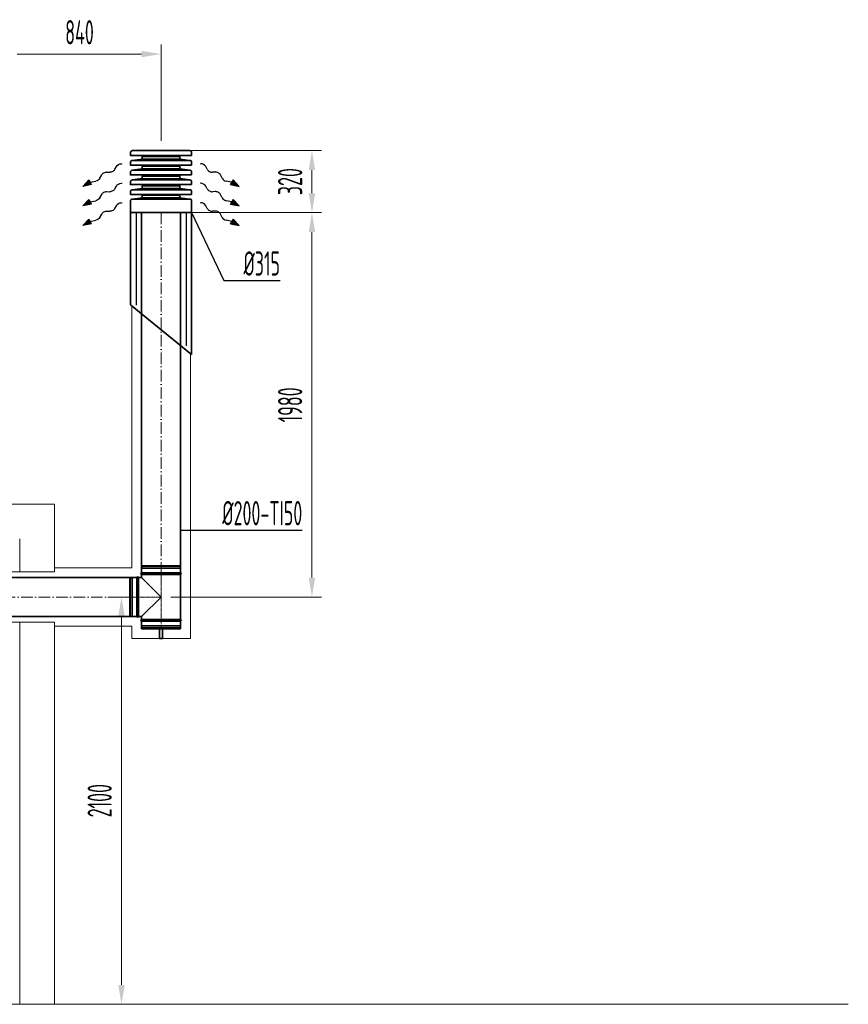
# Model space of a CAD drawing. Header units: millimetres. Extents: x -20688 to 44066, y -7315 to 67290.
# Tile 55 of 75: x -15017 to -10744, y 62212 to 67290. Entities that reach past the tile are written whole.
import ezdxf

# ---------------------------------------------------------------- set-up
doc = ezdxf.new("R2010")
doc.units = ezdxf.units.MM
for name, pattern in [('ACAD_ISO02W100', [15, 12, -3]), ('ACAD_ISO10W100', [18, 12, -3, 0, -3]), ('phl_thick', [0])]:
    doc.linetypes.add(name, pattern=pattern)
for name, color, linetype, lineweight in [('VZT_0D EHA (VÝFUK)', 14, 'Continuous', 35), ('VZT_13 EHA (VÝFUK) - OBRYS', 14, 'Continuous', 35), ('VZT_14 EHA (VÝFUK) - OSA', 14, 'ACAD_ISO10W100', 5), ('VZT_30 DISTRIBUČNÍ PRVKY - OBRYS', 1, 'Continuous', 35), ('VZT_50 POPIS - OBECNE', 7, 'Continuous', 13), ('VZT_60_KOTY - DIMENZE', 7, 'Continuous', 5)]:
    doc.layers.add(name, color=color, linetype=linetype, lineweight=lineweight)
doc.layers.add('VZT_15 EHA (VÝFUK) - NETISK', color=8, linetype='ACAD_ISO02W100', lineweight=5, plot=False)
doc.layers.add('VZT_IZOLACE - TEPELNÁ', color=6, linetype='IZOLACE TEPELNA')
doc.styles.add('EVORA_125', font='isocp.shx', dxfattribs={"width": 0.6, "height": 125})
doc.styles.get("Standard").update_dxf_attribs({"font": 'arial.ttf'})
doc.linetypes.add('IZOLACE', pattern='A,0.00254,-2.54,[134,ltypeshp.shx,S=2.54,R=0,X=-2.54,Y=0],-5.08,[134,ltypeshp.shx,S=2.54,R=180,X=2.54,Y=0],-2.54', length=10.16254)
doc.linetypes.add('IZOLACE TEPELNA', pattern='A,12.7,-1.5,["T",Standard,S=2.54,R=0,X=0,Y=-1.27],-3', length=17.2)

msp = doc.modelspace()

# ---------------------------------------------------------------- linework, layer by layer
at = {"color": 8, "lineweight": 13, "ltscale": 0.5}
for p, q in [((-16975.3, 64792.3), (-14836.7, 64792.3)), ((-14836.7, 64442.7), (-14836.7, 64792.3)), ((-15016.7, 64442.6), (-15016.7, 64612.3)), ((-15016.7, 62212.3), (-15016.7, 64182.7)), ((-14836.7, 62212.3), (-14836.7, 64182.7)), ((-19514, 62212.3), (-10744, 62212.3))]:
    msp.add_line(p, q, dxfattribs=at)
at = {"layer": 'VZT_0D EHA (VÝFUK)'}
for p, q in [((-14445.3, 66295.2), (-14445.3, 65820)), ((-14130.3, 66295.2), (-14130.3, 65563.3)), ((-14445.3, 65820), (-14130.3, 65563.3)), ((-14295.8, 64098.2), (-14295.8, 64148.2)), ((-14279.8, 64148.2), (-14279.8, 64098.2)), ((-14279.8, 64098.2), (-14295.8, 64098.2))]:
    msp.add_line(p, q, dxfattribs=at)
at = {"layer": 'VZT_13 EHA (VÝFUK) - OBRYS'}
for p, q in [((-14412.8, 64412.7), (-14412.8, 64212.7)), ((-14404.8, 64212.7), (-14404.8, 64412.7)), ((-14387.8, 64412.7), (-14404.8, 64412.7)), ((-14187.8, 64437.2), (-14387.8, 64437.2)), ((-14387.8, 64429.2), (-14187.8, 64429.2)), ((-14387.8, 64412.7), (-14387.8, 64429.2)), ((-14287.8, 64312.7), (-14387.8, 64412.7)), ((-14187.8, 64196.2), (-14187.8, 64429.2)), ((-14387.8, 64212.7), (-14287.8, 64312.7)), ((-14387.8, 64212.7), (-14404.8, 64212.7)), ((-14388.8, 64188.2), (-14186.8, 64188.2)), ((-14388.8, 64188.2), (-14388.8, 64148.2)), ((-14387.8, 64196.2), (-14387.8, 64212.7)), ((-14187.8, 64196.2), (-14387.8, 64196.2)), ((-14387.8, 64188.2), (-14187.8, 64188.2)), ((-14186.8, 64188.2), (-14186.8, 64148.2)), ((-14388.8, 64148.2), (-14186.8, 64148.2))]:
    msp.add_line(p, q, dxfattribs=at)
for points in [[(-14387.8, 64437.2), (-14387.8, 66295.2)], [(-14187.8, 64437.2), (-14187.8, 66295.2)], [(-14412.8, 64412.7), (-15730.2, 64412.7)], [(-14412.8, 64212.7), (-15730.2, 64212.7)]]:
    msp.add_lwpolyline(points, dxfattribs=at)
for centre, start, end in [((-14408.8, 64412.7), 0, 180), ((-14387.8, 64433.2), 90, 270), ((-14187.8, 64433.2), 270, 90), ((-14408.8, 64212.7), 180, 0), ((-14387.8, 64192.2), 90, 270), ((-14187.8, 64192.2), 270, 90)]:
    msp.add_arc(centre, 4, start, end, dxfattribs=at)
at = {"layer": 'VZT_14 EHA (VÝFUK) - OSA', "ltscale": 5}
for points in [[(-14287.8, 66295.2), (-14287.8, 64437.2)], [(-15730.2, 64312.7), (-14412.8, 64312.7)]]:
    msp.add_lwpolyline(points, dxfattribs=at)
at = {"layer": 'VZT_14 EHA (VÝFUK) - OSA', "ltscale": 0.3}
for points in [[(-14287.8, 64188.2), (-14287.8, 64437.2)], [(-14412.8, 64312.7), (-14287.8, 64312.7)]]:
    msp.add_lwpolyline(points, dxfattribs=at)
at = {"layer": 'VZT_14 EHA (VÝFUK) - OSA'}
msp.add_lwpolyline([(-14287.8, 64188.2), (-14287.8, 64148.2)], dxfattribs=at)
at = {"layer": 'VZT_15 EHA (VÝFUK) - NETISK', "ltscale": 0.4}
for p, q in [((-14187.8, 64470.7), (-14387.8, 64470.7)), ((-14387.8, 64470.2), (-14387.8, 64470.7)), ((-14187.8, 64470.2), (-14387.8, 64470.2)), ((-14187.8, 64463.2), (-14387.8, 64463.2)), ((-14387.8, 64462.7), (-14387.8, 64463.2)), ((-14187.8, 64462.7), (-14387.8, 64462.7)), ((-14188.8, 64475.2), (-14386.8, 64475.2)), ((-14386.8, 64471.2), (-14386.8, 64475.2)), ((-14188.8, 64471.2), (-14386.8, 64471.2)), ((-14188.8, 64459.2), (-14386.8, 64459.2)), ((-14386.8, 64437.2), (-14386.8, 64459.2)), ((-14385.8, 64470.7), (-14385.8, 64471.2)), ((-14385.8, 64463.2), (-14385.8, 64470.2)), ((-14385.8, 64459.2), (-14385.8, 64462.7)), ((-14189.8, 64470.7), (-14189.8, 64471.2)), ((-14189.8, 64463.2), (-14189.8, 64470.2)), ((-14189.8, 64459.2), (-14189.8, 64462.7)), ((-14188.8, 64471.2), (-14188.8, 64475.2)), ((-14188.8, 64437.2), (-14188.8, 64459.2)), ((-14187.8, 64470.2), (-14187.8, 64470.7)), ((-14187.8, 64462.7), (-14187.8, 64463.2)), ((-14450.8, 64411.7), (-14450.8, 64213.7)), ((-14446.8, 64411.7), (-14450.8, 64411.7)), ((-14446.8, 64411.7), (-14446.8, 64213.7)), ((-14446.3, 64410.7), (-14446.8, 64410.7)), ((-14446.3, 64412.7), (-14446.3, 64212.7)), ((-14445.8, 64412.7), (-14446.3, 64412.7)), ((-14445.8, 64412.7), (-14445.8, 64212.7)), ((-14438.8, 64410.7), (-14445.8, 64410.7)), ((-14438.8, 64412.7), (-14438.8, 64212.7)), ((-14438.3, 64412.7), (-14438.8, 64412.7)), ((-14438.3, 64412.7), (-14438.3, 64212.7)), ((-14434.8, 64410.7), (-14438.3, 64410.7)), ((-14434.8, 64411.7), (-14434.8, 64213.7)), ((-14412.8, 64411.7), (-14434.8, 64411.7)), ((-14446.8, 64213.7), (-14450.8, 64213.7)), ((-14446.3, 64214.7), (-14446.8, 64214.7)), ((-14445.8, 64212.7), (-14446.3, 64212.7)), ((-14438.8, 64214.7), (-14445.8, 64214.7)), ((-14438.3, 64212.7), (-14438.8, 64212.7)), ((-14434.8, 64214.7), (-14438.3, 64214.7)), ((-14412.8, 64213.7), (-14434.8, 64213.7)), ((-14386.8, 64166.2), (-14386.8, 64188.2)), ((-14188.8, 64166.2), (-14188.8, 64188.2)), ((-14187.8, 64162.7), (-14387.8, 64162.7)), ((-14387.8, 64162.2), (-14387.8, 64162.7)), ((-14187.8, 64162.2), (-14387.8, 64162.2)), ((-14187.8, 64155.2), (-14387.8, 64155.2)), ((-14387.8, 64154.7), (-14387.8, 64155.2)), ((-14187.8, 64154.7), (-14387.8, 64154.7)), ((-14188.8, 64166.2), (-14386.8, 64166.2)), ((-14188.8, 64154.2), (-14386.8, 64154.2)), ((-14386.8, 64150.2), (-14386.8, 64154.2)), ((-14188.8, 64150.2), (-14386.8, 64150.2)), ((-14385.8, 64162.7), (-14385.8, 64166.2)), ((-14385.8, 64155.2), (-14385.8, 64162.2)), ((-14385.8, 64154.2), (-14385.8, 64154.7)), ((-14189.8, 64162.7), (-14189.8, 64166.2)), ((-14189.8, 64155.2), (-14189.8, 64162.2)), ((-14189.8, 64154.2), (-14189.8, 64154.7)), ((-14188.8, 64150.2), (-14188.8, 64154.2)), ((-14187.8, 64162.2), (-14187.8, 64162.7)), ((-14187.8, 64154.7), (-14187.8, 64155.2))]:
    msp.add_line(p, q, dxfattribs=at)
at = {"layer": 'VZT_30 DISTRIBUČNÍ PRVKY - OBRYS', "linetype": 'phl_thick'}
for points in [[(-14130.2, 66590.8), (-14130.2, 66605.1, 0.414214), (-14140.3, 66615.2), (-14435.3, 66615.2, 0.414214), (-14445.5, 66605.1), (-14445.5, 66590.8)], [(-14130.2, 66540.4), (-14130.2, 66554.7, 0.414214), (-14140.3, 66564.8), (-14435.3, 66564.8, 0.414214), (-14445.5, 66554.7), (-14445.5, 66540.4)], [(-14130.2, 66490), (-14130.2, 66504.3, 0.414214), (-14140.3, 66514.4), (-14435.3, 66514.4, 0.414214), (-14445.5, 66504.3), (-14445.5, 66490)], [(-14130.2, 66439.6), (-14130.2, 66453.9, 0.414214), (-14140.3, 66464), (-14435.3, 66464, 0.414214), (-14445.5, 66453.9), (-14445.5, 66439.6)], [(-14130.2, 66389.2), (-14130.2, 66403.5, 0.414214), (-14140.3, 66413.6), (-14435.3, 66413.6, 0.414214), (-14445.5, 66403.5), (-14445.5, 66389.2)]]:
    msp.add_lwpolyline(points, format="xyb", close=True, dxfattribs=at)
for points in [[(-14190.6, 66570.8), (-14190.6, 66584.9), (-14385.1, 66584.9), (-14385.1, 66570.8)], [(-14190.6, 66520.4), (-14190.6, 66534.5), (-14385.1, 66534.5), (-14385.1, 66520.4)], [(-14190.6, 66470), (-14190.6, 66484.1), (-14385.1, 66484.1), (-14385.1, 66470)], [(-14190.6, 66419.6), (-14190.6, 66433.7), (-14385.1, 66433.7), (-14385.1, 66419.6)], [(-14385, 66371.2), (-14385, 66385.3), (-14190.7, 66385.3), (-14190.7, 66371.2)]]:
    msp.add_lwpolyline(points, close=True, dxfattribs=at)
msp.add_lwpolyline([(-14130.3, 66355.1), (-14130.3, 66295.2), (-14445.3, 66295.2), (-14445.3, 66355.1, -0.414214), (-14435.2, 66365.2), (-14140.5, 66365.2, -0.414214), (-14130.3, 66355.1)], format="xyb", dxfattribs=at)
for centre, start, end in [((-14331.2, 65908.3), 94.6512, 99.003), ((-14244.5, 65908.3), 80.997, 85.3488), ((-14331.2, 65857.9), 94.6512, 99.003), ((-14244.5, 65857.9), 80.997, 85.3488), ((-14331.2, 65807.5), 94.6512, 99.003), ((-14244.5, 65807.5), 80.997, 85.3488), ((-14331.2, 65757.1), 94.6512, 99.003), ((-14244.5, 65757.1), 80.997, 85.3488), ((-14331.1, 65708.7), 94.6512, 99.003), ((-14244.6, 65708.7), 80.997, 85.3488)]:
    msp.add_arc(centre, 664.7, start, end, dxfattribs=at)
at = {"layer": 'VZT_50 POPIS - OBECNE', "linetype": 'phl_thick'}
for p, q in [((-14287.8, 66665.2), (-14287.8, 67163.2)), ((-15029, 67113.2), (-14387.8, 67113.2)), ((-14237.8, 66615.2), (-13459.7, 66615.2)), ((-13509.7, 66395.2), (-13509.7, 66515.2)), ((-14247.8, 66295.2), (-13459.7, 66295.2)), ((-14190.3, 66295.2), (-13459.7, 66295.2)), ((-13509.7, 64412.7), (-13509.7, 66195.2)), ((-14562.2, 64312.7), (-14441.7, 64312.7)), ((-14237.8, 64312.7), (-13459.7, 64312.7)), ((-14491.7, 62312.3), (-14491.7, 64212.7))]:
    msp.add_line(p, q, dxfattribs=at)
at = {"layer": 'VZT_50 POPIS - OBECNE', "color": 0, "lineweight": -2}
for p, q in [((-14525.6, 66519.1), (-14518.4, 66532.6)), ((-14050.1, 66519.1), (-14057.3, 66532.6)), ((-14603, 66472.5), (-14593.9, 66489.8)), ((-14566.9, 66504.9), (-14552.6, 66503.9)), ((-14008.8, 66504.9), (-14023.1, 66503.9)), ((-13972.6, 66472.5), (-13981.7, 66489.8)), ((-14691.1, 66430.9), (-14660.4, 66464.1)), ((-14646.8, 66439.7), (-14691.1, 66430.9)), ((-14660.4, 66464.1), (-14653.6, 66451.9)), ((-14653.6, 66451.9), (-14623.9, 66457.8)), ((-14646.8, 66439.7), (-14653.6, 66451.9)), ((-14525.6, 66418.3), (-14518.4, 66431.8)), ((-14050.1, 66418.3), (-14057.3, 66431.8)), ((-13922.1, 66451.9), (-13951.7, 66457.8)), ((-13928.9, 66439.7), (-13922.1, 66451.9)), ((-13928.9, 66439.7), (-13884.6, 66430.9)), ((-13915.3, 66464.1), (-13922.1, 66451.9)), ((-13884.6, 66430.9), (-13915.3, 66464.1)), ((-14603, 66371.7), (-14593.9, 66389)), ((-14566.9, 66404.1), (-14552.6, 66403.2)), ((-14008.8, 66404.1), (-14023.1, 66403.2)), ((-13972.6, 66371.7), (-13981.7, 66389)), ((-14691.1, 66330.1), (-14660.4, 66363.3)), ((-14646.8, 66338.9), (-14691.1, 66330.1)), ((-14660.4, 66363.3), (-14653.6, 66351.1)), ((-14653.6, 66351.1), (-14623.9, 66357)), ((-14646.8, 66338.9), (-14653.6, 66351.1)), ((-14525.6, 66317.5), (-14518.4, 66331)), ((-14050.1, 66317.5), (-14057.3, 66331)), ((-13922.1, 66351.1), (-13951.7, 66357)), ((-13928.9, 66338.9), (-13922.1, 66351.1)), ((-13928.9, 66338.9), (-13884.6, 66330.1)), ((-13915.3, 66363.3), (-13922.1, 66351.1)), ((-13884.6, 66330.1), (-13915.3, 66363.3)), ((-14603, 66270.9), (-14593.9, 66288.2)), ((-14566.9, 66303.3), (-14552.6, 66302.3)), ((-14008.8, 66303.3), (-14023.1, 66302.3)), ((-13972.6, 66270.9), (-13981.7, 66288.2)), ((-14691.1, 66229.3), (-14660.4, 66262.5)), ((-14646.8, 66238.1), (-14691.1, 66229.3)), ((-14660.4, 66262.5), (-14653.6, 66250.3)), ((-14653.6, 66250.3), (-14623.9, 66256.2)), ((-14646.8, 66238.1), (-14653.6, 66250.3)), ((-13922.1, 66250.3), (-13951.7, 66256.2)), ((-13928.9, 66238.1), (-13922.1, 66250.3)), ((-13928.9, 66238.1), (-13884.6, 66229.3)), ((-13915.3, 66262.5), (-13922.1, 66250.3)), ((-13884.6, 66229.3), (-13915.3, 66262.5))]:
    msp.add_line(p, q, dxfattribs=at)
at = {"layer": 'VZT_50 POPIS - OBECNE'}
for p, q in [((-14492.4, 66547.8), (-14488.8, 66547.7)), ((-14083.3, 66547.8), (-14086.9, 66547.7)), ((-14492.4, 66447), (-14488.8, 66446.9)), ((-14083.3, 66447), (-14086.9, 66446.9)), ((-14492.4, 66346.2), (-14488.8, 66346.1)), ((-14083.3, 66346.2), (-14086.9, 66346.1))]:
    msp.add_line(p, q, dxfattribs=at)
at = {"layer": 'VZT_50 POPIS - OBECNE', "color": 0, "lineweight": -2, "extrusion": (0, 0, -1)}
for centre, start_param, end_param in [((-14500.3, 66532.1), 0.766537, 2.320574), ((-14575.9, 66489.2), 0.766537, 2.375056), ((-14543.6, 66519.6), 3.908129, 5.516649), ((-14621.1, 66473.1), 3.908129, 5.191299), ((-14500.3, 66431.3), 0.766537, 2.320574), ((-14621.1, 66372.3), 3.908129, 5.191299), ((-14575.9, 66388.4), 0.766537, 2.375056), ((-14543.6, 66418.9), 3.908129, 5.516649), ((-14500.3, 66330.5), 0.766537, 2.320574), ((-14621.1, 66271.5), 3.908129, 5.191299), ((-14575.9, 66287.6), 0.766537, 2.375056), ((-14543.6, 66318), 3.908129, 5.516649)]:
    msp.add_ellipse(centre, major_axis=(-18.8, -10.5), ratio=0.625, start_param=start_param, end_param=end_param, dxfattribs=at)
at = {"layer": 'VZT_50 POPIS - OBECNE', "color": 0, "lineweight": -2}
for centre, start_param, end_param in [((-14075.3, 66532.1), 0.766537, 2.320574), ((-14032.1, 66519.6), 3.908129, 5.516649), ((-13999.8, 66489.2), 0.766537, 2.375056), ((-14075.3, 66431.3), 0.766537, 2.320574), ((-13954.6, 66473.1), 3.908129, 5.191299), ((-14032.1, 66418.9), 3.908129, 5.516649), ((-13999.8, 66388.4), 0.766537, 2.375056), ((-13954.6, 66372.3), 3.908129, 5.191299), ((-14075.3, 66330.5), 0.766537, 2.320574), ((-14032.1, 66318), 3.908129, 5.516649), ((-13999.8, 66287.6), 0.766537, 2.375056), ((-13954.6, 66271.5), 3.908129, 5.191299)]:
    msp.add_ellipse(centre, major_axis=(18.8, -10.5), ratio=0.625, start_param=start_param, end_param=end_param, dxfattribs=at)
at = {"layer": 'VZT_50 POPIS - OBECNE', "linetype": 'phl_thick', "lineweight": 13}
for points in [[(-14387.8, 67129.9), (-14387.8, 67096.6), (-14287.8, 67113.2)], [(-13526.3, 66515.2), (-13493, 66515.2), (-13509.7, 66615.2)], [(-13526.3, 66395.2), (-13493, 66395.2), (-13509.7, 66295.2)], [(-13526.3, 66195.2), (-13493, 66195.2), (-13509.7, 66295.2)], [(-13526.3, 64412.7), (-13493, 64412.7), (-13509.7, 64312.7)], [(-14508.4, 64212.7), (-14475.1, 64212.7), (-14491.7, 64312.7)], [(-14508.4, 62312.3), (-14475.1, 62312.3), (-14491.7, 62212.3)]]:
    msp.add_solid(points, dxfattribs=at)
at = {"layer": 'VZT_50 POPIS - OBECNE', "color": 0, "lineweight": -2}
for points in [[(-14646.8, 66439.7), (-14660.4, 66464.1), (-14691.1, 66430.9)], [(-13928.9, 66439.7), (-13915.3, 66464.1), (-13884.6, 66430.9)], [(-14646.8, 66338.9), (-14660.4, 66363.3), (-14691.1, 66330.1)], [(-13928.9, 66338.9), (-13915.3, 66363.3), (-13884.6, 66330.1)], [(-14646.8, 66238.1), (-14660.4, 66262.5), (-14691.1, 66229.3)], [(-13928.9, 66238.1), (-13915.3, 66262.5), (-13884.6, 66229.3)]]:
    msp.add_solid(points, dxfattribs=at)
at = {"layer": 'VZT_60_KOTY - DIMENZE', "linetype": 'ByBlock', "lineweight": -2}
for p, q in [((-13964.8, 65945.3), (-13914.8, 65945.3)), ((-14102.2, 64657.9), (-14052.2, 64657.9))]:
    msp.add_line(p, q, dxfattribs=at)
for points in [[(-14130.3, 66295.2), (-13964.8, 65945.3)], [(-13914.8, 65945.3), (-13674.2, 65945.3)], [(-14187.8, 64657.9), (-14102.2, 64657.9)], [(-14052.2, 64657.9), (-13559.6, 64657.9)]]:
    msp.add_lwpolyline(points, dxfattribs=at)
at = {"layer": 'VZT_IZOLACE - TEPELNÁ', "linetype": 'IZOLACE', "ltscale": 0.23}
for p, q in [((-14416.4, 66295.2), (-14416.4, 65817.3)), ((-14158.4, 66295.2), (-14158.4, 65608.6))]:
    msp.add_line(p, q, dxfattribs=at)
at = {"layer": 'VZT_IZOLACE - TEPELNÁ', "lineweight": 13, "ltscale": 0.5}
for p, q in [((-14437.8, 64462.7), (-14437.8, 65813.9)), ((-14136.8, 64098.2), (-14136.8, 65568.6)), ((-14836.7, 64442.7), (-15714.9, 64442.3)), ((-14836.7, 64462.7), (-14437.8, 64462.7)), ((-14836.7, 64182.7), (-15724.8, 64182.7)), ((-14836.7, 64162.7), (-14438.8, 64162.7)), ((-14438.8, 64148.2), (-14438.8, 64162.7)), ((-14438.8, 64148.2), (-14438.8, 64098.2)), ((-14438.8, 64098.2), (-14186.8, 64098.2)), ((-14186.8, 64098.2), (-14136.8, 64098.2))]:
    msp.add_line(p, q, dxfattribs=at)

# ---------------------------------------------------------------- texts
at = {"layer": 'VZT_50 POPIS - OBECNE', "linetype": 'phl_thick', "insert": (-14708.4, 67225.7), "char_height": 125, "attachment_point": 5, "style": 'EVORA_125'}
msp.add_mtext('\\A1;840', dxfattribs=at)
at = {"layer": 'VZT_50 POPIS - OBECNE', "linetype": 'phl_thick', "char_height": 125, "attachment_point": 5, "rotation": 90, "style": 'EVORA_125'}
for s, insert in [('\\A1;320', (-13622.2, 66455.2)), ('\\A1;1980', (-13622.2, 65304)), ('\\A1;2100', (-14604.2, 63262.5))]:
    msp.add_mtext(s, dxfattribs=dict(at, insert=insert))
at = {"layer": 'VZT_60_KOTY - DIMENZE', "linetype": 'phl_thick', "char_height": 125, "attachment_point": 3, "style": 'EVORA_125'}
for s, insert in [('%%C315', (-13674.2, 66095.3)), ('%%C200-TI50', (-13559.6, 64807.9))]:
    msp.add_mtext(s, dxfattribs=dict(at, insert=insert))

doc.saveas('drawing.dxf')
